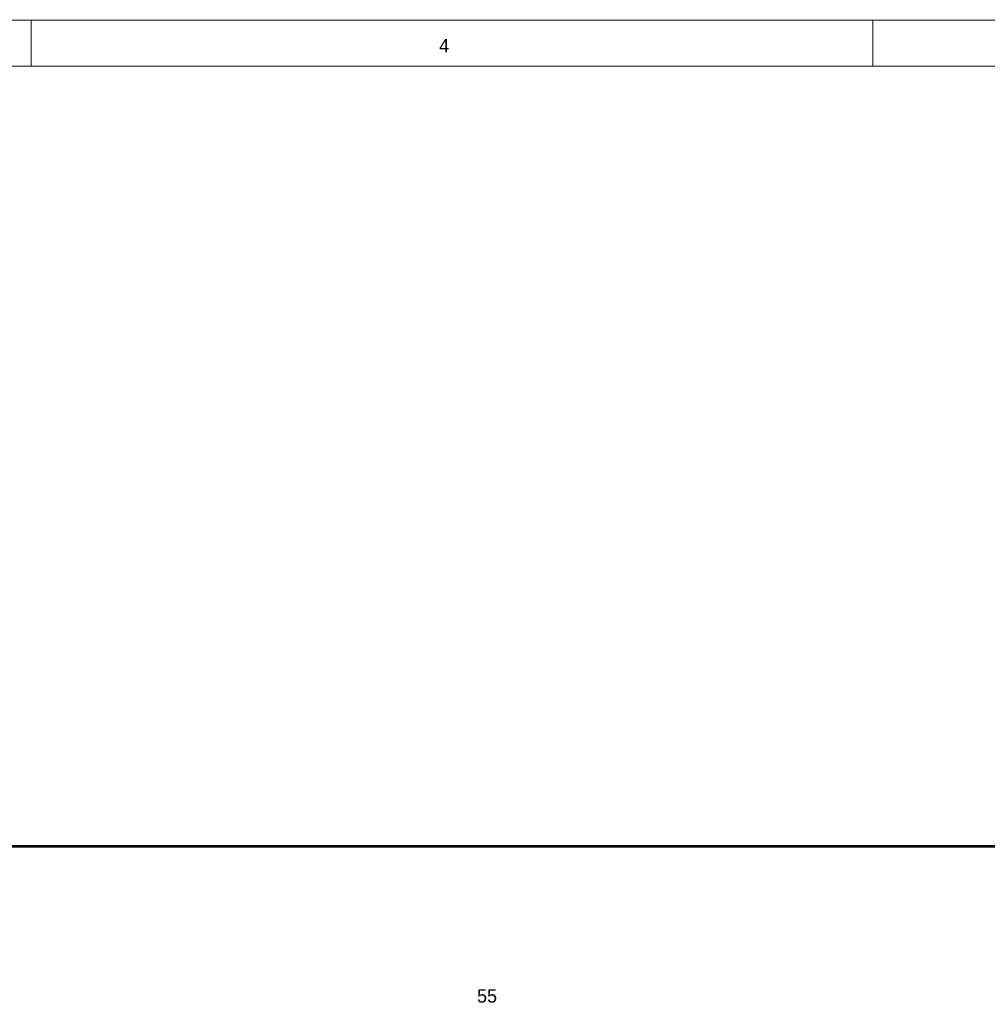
# Model space of a CAD drawing. Extents: x 0 to 22, y 0 to 17.
# Tile 50 of 62: x 10.9 to 15.2, y 12.7 to 17. Entities that reach past the tile are written whole.
import ezdxf

# ---------------------------------------------------------------- set-up
doc = ezdxf.new("R2010")
doc.units = 0
doc.layers.add('SHEET', color=255, linetype='CONTINUOUS')

msp = doc.modelspace()

# ---------------------------------------------------------------- linework, layer by layer
at = {"layer": 'SHEET', "const_width": 0.0039}
for points in [[(0.0008, 17), (0.0008, 0), (21.9992, 0), (21.9992, 17), (0.0008, 17), (0.0008, 17)], [(0.0008, 17), (21.9992, 17), (21.9992, 0), (0.0008, 0), (0.0008, 17)], [(0.2012, 16.7997), (0.2012, 0.1995), (21.7997, 0.1995), (21.7997, 16.7997), (0.2012, 16.7997), (0.2012, 16.7997)], [(0.2012, 16.7997), (21.7997, 16.7997), (21.7997, 0.1995), (0.2012, 0.1995), (0.2012, 16.7997)]]:
    msp.add_lwpolyline(points, close=True, dxfattribs=at)
at = {"layer": 'SHEET'}
for points, const_width in [([(11, 17), (11, 16.7997)], 0.0039), ([(14.6667, 17), (14.6667, 16.7997)], 0.0039), ([(10.8005, 12.6995), (10.8005, 13.3998), (16.4996, 13.3998), (16.4996, 12.8998), (16.8501, 12.8998)], 0.0118)]:
    msp.add_lwpolyline(points, dxfattribs=dict(at, const_width=const_width))

# ---------------------------------------------------------------- texts
for s, height, p in [('4', 0.0584, (12.777, 16.8598)), ('55', 0.05843, (12.9423, 12.7195))]:
    msp.add_text(s, height=height, dxfattribs=at).set_placement(p)

doc.saveas('drawing.dxf')
